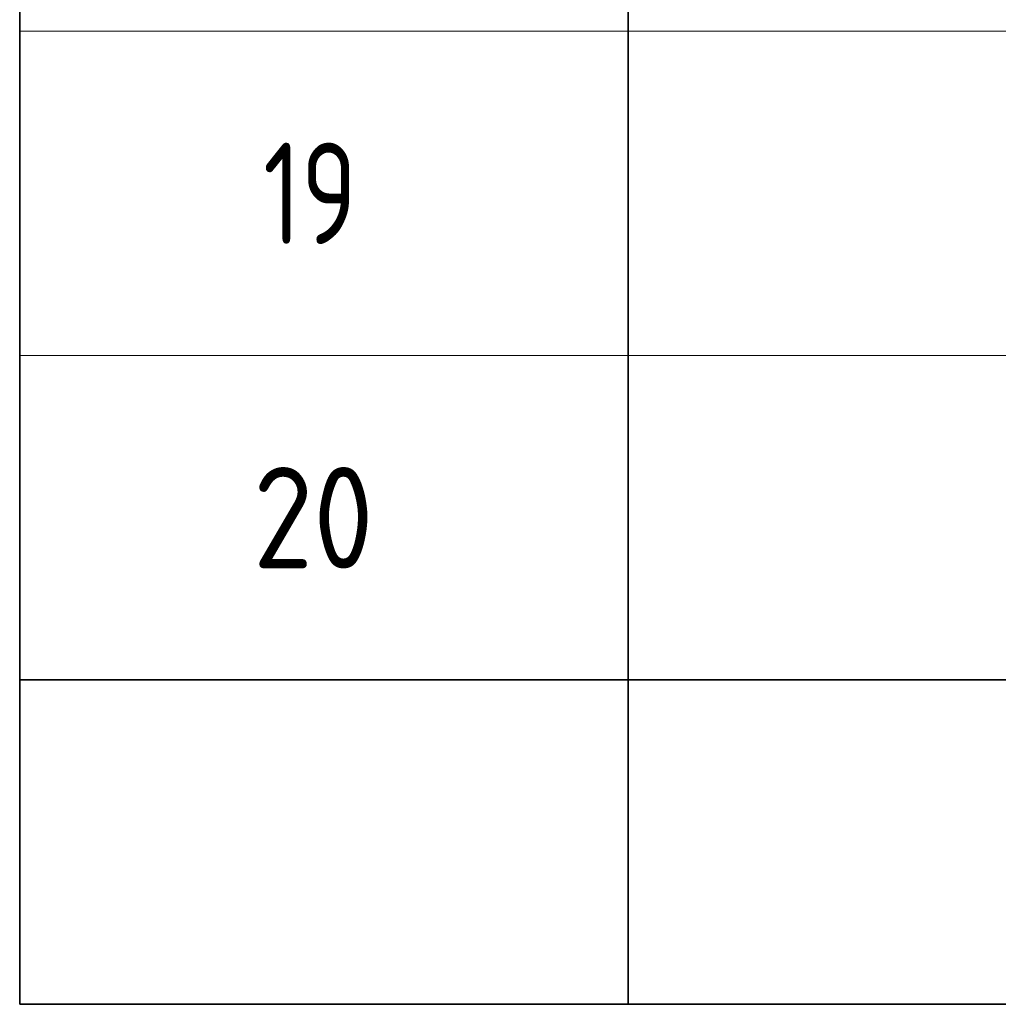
# Model space of a CAD drawing. Header units: metres. Extents: x -38 to 97, y -15 to 21.
# Tile 52 of 216: x 67.92 to 70.33, y 3.67 to 6.1. Entities that reach past the tile are written whole.
import ezdxf

# ---------------------------------------------------------------- set-up
doc = ezdxf.new("R2010")
doc.units = ezdxf.units.M
doc.styles.add('ISOCPEUR', font='txt')

msp = doc.modelspace()

# ---------------------------------------------------------------- linework, layer by layer
at = {"color": 7, "linetype": 'Continuous', "lineweight": 35, "transparency": 33554687}
for p, q in [((67.9198, 6.8717), (67.9198, 6.0717)), ((69.4198, 6.8717), (69.4198, 6.0717)), ((67.9198, 6.0717), (67.9198, 5.2717)), ((69.4198, 6.0717), (69.4198, 5.2717)), ((67.9198, 5.2717), (67.9198, 4.4717)), ((69.4198, 5.2717), (69.4198, 4.4717)), ((67.9198, 4.4717), (67.9198, 3.6717)), ((67.9198, 4.4717), (86.4198, 4.4717)), ((69.4198, 4.4717), (69.4198, 3.6717)), ((67.9198, 3.6717), (86.4198, 3.6717))]:
    msp.add_line(p, q, dxfattribs=at)
at = {"color": 7, "linetype": 'Continuous', "lineweight": 13, "transparency": 33554687}
for p, q in [((86.4198, 6.0717), (67.9198, 6.0717)), ((86.4198, 5.2717), (67.9198, 5.2717)), ((86.4198, 4.4717), (67.9198, 4.4717))]:
    msp.add_line(p, q, dxfattribs=at)

# ---------------------------------------------------------------- texts
at = {"color": 7, "linetype": 'Continuous', "lineweight": 35, "transparency": 33554687, "char_height": 0.25, "attachment_point": 7, "style": 'ISOCPEUR'}
for s, insert, width in [('\\W0.75;19', (68.5198, 5.5467), 0.393567), ('\\W0.87;20', (68.4948, 4.7467), 0.45901)]:
    msp.add_mtext(s, dxfattribs=dict(at, insert=insert, width=width))

doc.saveas('drawing.dxf')
